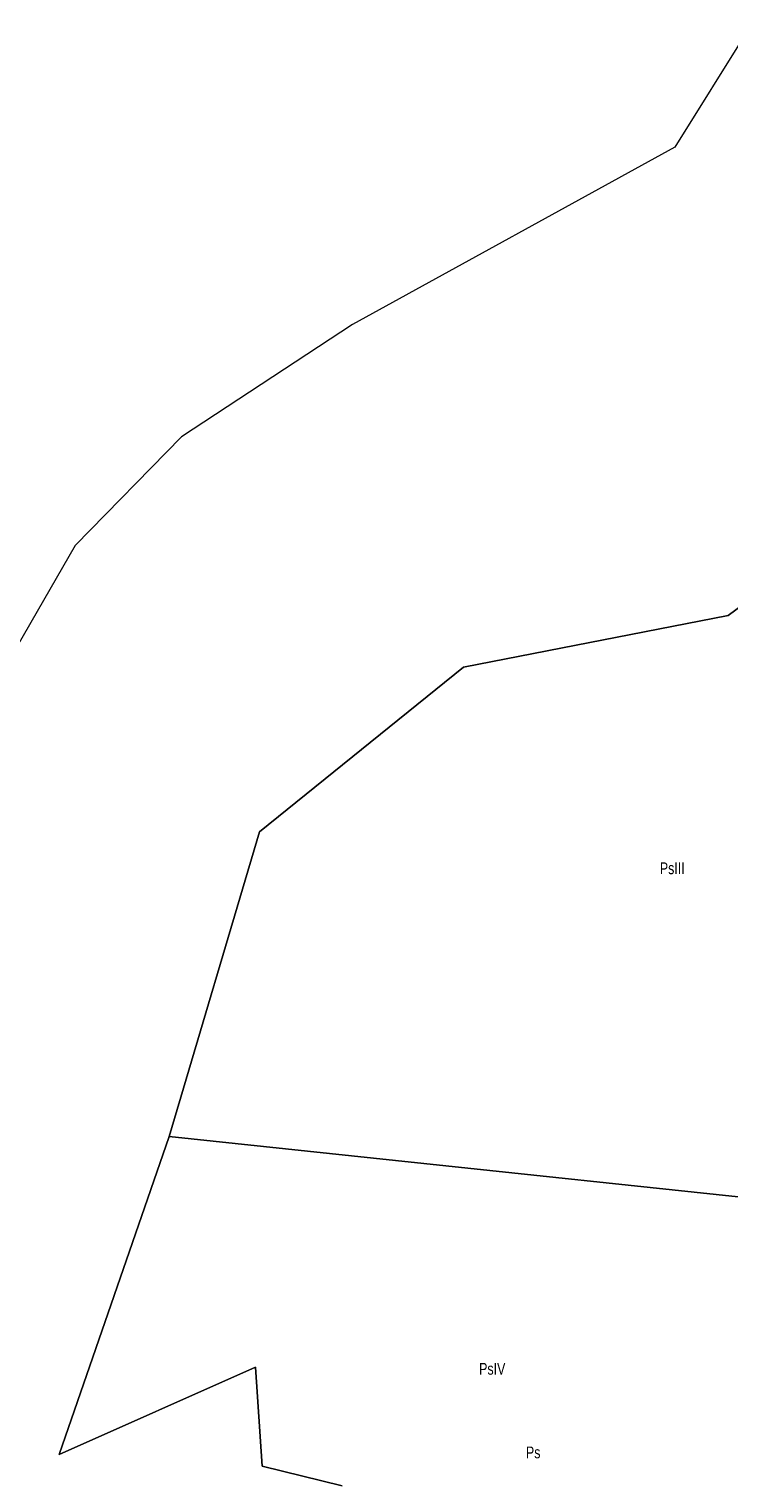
# Model space of a CAD drawing. Header units: metres. Extents: x 7423100 to 7429434, y 5527887 to 5533362.
# Tile 31 of 40: x 7427228 to 7427288, y 5531765 to 5531888. Entities that reach past the tile are written whole.
import ezdxf

# ---------------------------------------------------------------- set-up
doc = ezdxf.new("R2010")
doc.units = ezdxf.units.M
doc.header["$MEASUREMENT"] = 0
for name, color, linetype in [('209-oznaczenie konturu klasyfikacyjnego', 7, 'CONTINUOUS'), ('210-oznaczenie konturu użytku gruntowego', 7, 'CONTINUOUS'), ('217-kontur klasyfikacyjny', 7, 'CONTINUOUS'), ('218-kontur użytku gruntowego', 7, 'CONTINUOUS')]:
    doc.layers.add(name, color=color, linetype=linetype)
doc.styles.get("Standard").update_dxf_attribs({"font": 'Working1250.shx', "width": 0.75})

msp = doc.modelspace()

# ---------------------------------------------------------------- linework, layer by layer
at = {"layer": '217-kontur klasyfikacyjny', "color": 92, "linetype": 'Continuous', "lineweight": 18, "flags": 128}
for points in [[(7427289.23, 5531888.41), (7427282.96, 5531878.37)], [(7427282.96, 5531878.37), (7427255.54, 5531863.28)], [(7427255.54, 5531863.28), (7427241, 5531853.73)], [(7427241, 5531853.73), (7427231.95, 5531844.49)], [(7427231.95, 5531844.49), (7427224.27, 5531831.19)], [(7427293.79, 5531843.2), (7427287.51, 5531838.53)], [(7427287.51, 5531838.53), (7427293.79, 5531843.2)], [(7427287.51, 5531838.53), (7427265, 5531834.15)], [(7427265, 5531834.15), (7427287.51, 5531838.53)], [(7427265, 5531834.15), (7427247.63, 5531820.15)], [(7427247.63, 5531820.15), (7427265, 5531834.15)], [(7427247.63, 5531820.15), (7427239.96, 5531794.24)], [(7427239.96, 5531794.24), (7427247.63, 5531820.15)], [(7427239.96, 5531794.24), (7427230.61, 5531767.17)], [(7427230.61, 5531767.17), (7427239.96, 5531794.24)], [(7427310.02, 5531786.8), (7427239.96, 5531794.24)], [(7427239.96, 5531794.24), (7427310.02, 5531786.8)], [(7427230.61, 5531767.17), (7427247.29, 5531774.6)], [(7427247.29, 5531774.6), (7427230.61, 5531767.17)], [(7427247.29, 5531774.6), (7427247.86, 5531766.2)], [(7427247.86, 5531766.2), (7427247.29, 5531774.6)], [(7427247.86, 5531766.2), (7427254.67, 5531764.51)], [(7427254.67, 5531764.51), (7427247.86, 5531766.2)]]:
    msp.add_lwpolyline(points, dxfattribs=at)
at = {"layer": '218-kontur użytku gruntowego', "color": 3, "linetype": 'Continuous', "lineweight": 18, "flags": 128}
for points in [[(7427289.23, 5531888.41), (7427282.96, 5531878.37)], [(7427282.96, 5531878.37), (7427255.54, 5531863.28)], [(7427255.54, 5531863.28), (7427241, 5531853.73)], [(7427241, 5531853.73), (7427231.95, 5531844.49)], [(7427231.95, 5531844.49), (7427224.27, 5531831.19)], [(7427293.79, 5531843.2), (7427287.51, 5531838.53)], [(7427287.51, 5531838.53), (7427293.79, 5531843.2)], [(7427287.51, 5531838.53), (7427265, 5531834.15)], [(7427265, 5531834.15), (7427287.51, 5531838.53)], [(7427265, 5531834.15), (7427247.63, 5531820.15)], [(7427247.63, 5531820.15), (7427265, 5531834.15)], [(7427247.63, 5531820.15), (7427239.96, 5531794.24)], [(7427239.96, 5531794.24), (7427247.63, 5531820.15)], [(7427239.96, 5531794.24), (7427230.61, 5531767.17)], [(7427230.61, 5531767.17), (7427239.96, 5531794.24)], [(7427230.61, 5531767.17), (7427247.29, 5531774.6)], [(7427247.29, 5531774.6), (7427230.61, 5531767.17)], [(7427247.29, 5531774.6), (7427247.86, 5531766.2)], [(7427247.86, 5531766.2), (7427247.29, 5531774.6)], [(7427247.86, 5531766.2), (7427254.67, 5531764.51)], [(7427254.67, 5531764.51), (7427247.86, 5531766.2)]]:
    msp.add_lwpolyline(points, dxfattribs=at)

# ---------------------------------------------------------------- texts
at = {"layer": '209-oznaczenie konturu klasyfikacyjnego', "color": 3, "linetype": 'Continuous', "lineweight": 18, "width": 0.79}
for s, p in [('PsIII', (7427281.69, 5531816.54)), ('PsIV', (7427266.32, 5531773.97))]:
    msp.add_text(s, height=1, dxfattribs=at).set_placement(p)
at = {"layer": '210-oznaczenie konturu użytku gruntowego', "color": 3, "linetype": 'Continuous', "lineweight": 18, "width": 0.79}
msp.add_text('Ps', height=1, dxfattribs=at).set_placement((7427270.3, 5531766.86))

doc.saveas('drawing.dxf')
